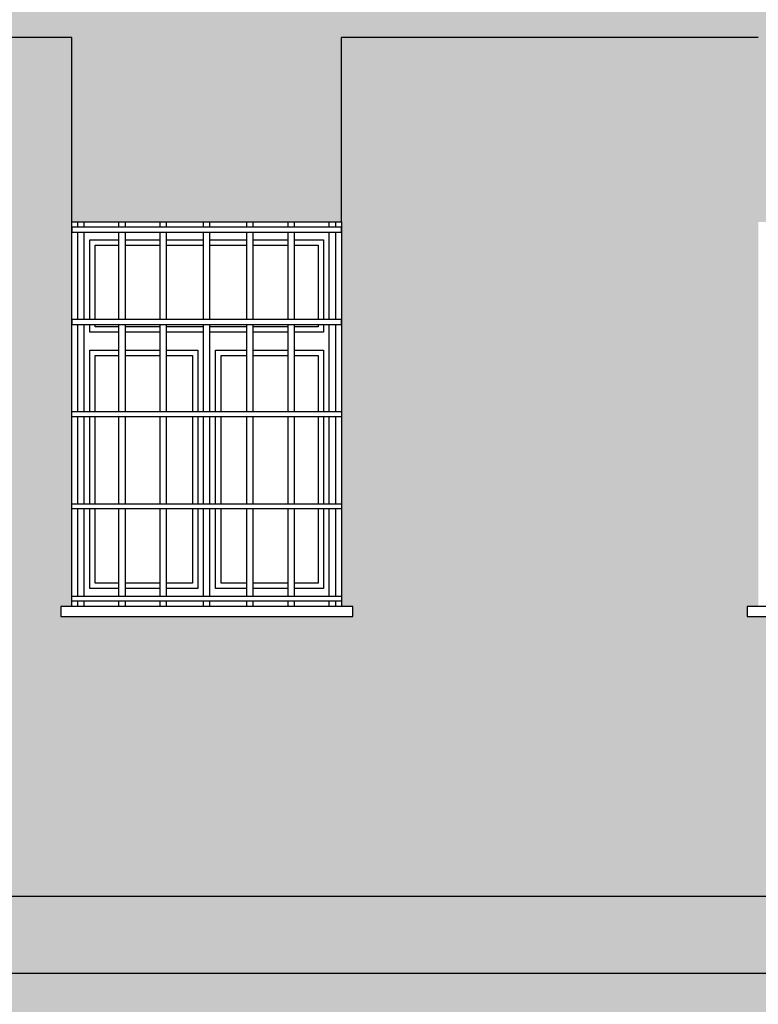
# Model space of a CAD drawing. Header units: millimetres. Extents: x 50026 to 146998, y 1038179 to 1573505.
# Tile 86 of 122: x 51359 to 51647, y 1049187 to 1049571. Entities that reach past the tile are written whole.
import ezdxf

# ---------------------------------------------------------------- set-up
doc = ezdxf.new("R2010")
doc.units = ezdxf.units.MM
doc.header["$LTSCALE"] = 0.025
doc.layers.add('szrafy', color=8, linetype='Continuous')
doc.layers.add('ściany', color=5, linetype='Continuous')

# ---------------------------------------------------------------- blocks, each defined once
blk = doc.blocks.new('1')
at = {"layer": 'ściany'}
h = blk.add_hatch(color=253, dxfattribs=at)
h.dxf.hatch_style = 1
h.paths.add_polyline_path([(52858.74, 1049199.37), (50900.36, 1049199.37), (50900.36, 1049062.48), (50926.97, 1049062.48), (51031.97, 1049062.48), (51031.97, 1048912.48), (51036.37, 1048912.48), (51036.37, 1048908.58), (50922.57, 1048908.58), (50922.57, 1048912.48), (50926.97, 1048912.48), (50926.97, 1049062.48), (50900.36, 1049062.48), (50900.36, 1048855.9), (50901.29, 1048855.9), (50901.29, 1048854.21), (50900.62, 1048854.21), (50900.62, 1048847.4), (50900.36, 1048847.4), (50900.36, 1048841.42, -0.134373), (50901.17, 1048838.46, -0.134373), (50900.36, 1048835.5), (50900.36, 1048830.44), (50901.29, 1048830.44), (50901.29, 1048828.74), (50900.62, 1048828.74), (50900.62, 1048821.93), (50900.36, 1048821.93), (50900.36, 1048812.93), (52858.74, 1048890.92)])
h.paths.add_polyline_path([(52363.47, 1049062.48), (52468.47, 1049062.48), (52468.47, 1048912.48), (52472.87, 1048912.48), (52472.87, 1048908.58), (52359.07, 1048908.58), (52359.07, 1048912.48), (52363.47, 1048912.48)], flags=16)
h.paths.add_polyline_path([(52160.97, 1049062.48), (52160.97, 1048912.48), (52165.37, 1048912.48), (52165.37, 1048908.58), (52051.57, 1048908.58), (52051.57, 1048912.48), (52055.97, 1048912.48), (52055.97, 1049062.48)], flags=16)
h.paths.add_polyline_path([(51955.97, 1049062.48), (51955.97, 1048912.48), (51960.37, 1048912.48), (51960.37, 1048908.58), (51846.57, 1048908.58), (51846.57, 1048912.48), (51850.97, 1048912.48), (51850.97, 1049062.48)], flags=16)
h.paths.add_polyline_path([(52670.97, 1049062.48), (52775.97, 1049062.48), (52775.97, 1048912.48), (52780.37, 1048912.48), (52780.37, 1048908.58), (52666.57, 1048908.58), (52666.57, 1048912.48), (52670.97, 1048912.48)], flags=16)
h.paths.add_polyline_path([(51750.97, 1049062.48), (51750.97, 1048912.48), (51755.37, 1048912.48), (51755.37, 1048908.58), (51641.57, 1048908.58), (51641.57, 1048912.48), (51645.97, 1048912.48), (51645.97, 1049062.48)], flags=16)
h.paths.add_polyline_path([(51483.47, 1049062.48), (51483.47, 1048912.48), (51487.87, 1048912.48), (51487.87, 1048908.58), (51374.07, 1048908.58), (51374.07, 1048912.48), (51378.47, 1048912.48), (51378.47, 1049062.48)], flags=16)
h.paths.add_polyline_path([(51186.97, 1049062.48), (51186.97, 1048912.48), (51191.37, 1048912.48), (51191.37, 1048908.58), (51077.57, 1048908.58), (51077.57, 1048912.48), (51081.97, 1048912.48), (51081.97, 1049062.48)], flags=16)
h.paths.add_polyline_path([(53502.58, 1049199.37), (53029.47, 1049199.37), (53451.36, 1049161.26), (53451.36, 1048813.16), (53502.58, 1048813.16)])
h.paths.add_polyline_path([(50890.36, 1049062.48), (50874.97, 1049062.48), (50874.97, 1048811.92), (50890.36, 1048812.53), (50890.36, 1048821.94, -0.381297), (50890.09, 1048822.23), (50890.09, 1048828.74), (50889.43, 1048828.74), (50889.43, 1048830.44), (50890.36, 1048830.44), (50890.36, 1048835.5, -0.134373), (50889.55, 1048838.46, -0.134373), (50890.36, 1048841.42), (50890.36, 1048847.4, -0.381297), (50890.09, 1048847.7), (50890.09, 1048854.21), (50889.43, 1048854.21), (50889.43, 1048855.9), (50890.36, 1048855.9)])
h.paths.add_polyline_path([(50890.36, 1049199.37), (50874.97, 1049199.37), (50874.97, 1049062.48), (50890.36, 1049062.48)])
h.paths.add_polyline_path([(53527.97, 1049199.37), (53512.58, 1049199.37), (53512.58, 1048813.16), (53527.97, 1048813.16)])
h.paths.add_polyline_path([(53527.97, 1049564.37), (53512.58, 1049564.37), (53512.58, 1049229.37), (53527.97, 1049229.37)])
h.paths.add_polyline_path([(53527.97, 1049880.99), (53512.58, 1049880.99), (53512.58, 1049594.37), (53527.97, 1049594.37)])
h.paths.add_polyline_path([(50890.36, 1049880.99), (50874.97, 1049880.99), (50874.97, 1049594.37), (50890.36, 1049594.37)])
h.paths.add_polyline_path([(50890.36, 1049564.37), (50874.97, 1049564.37), (50874.97, 1049229.37), (50890.36, 1049229.37)])
h = blk.add_hatch(color=254, dxfattribs=at)
h.dxf.hatch_style = 1
h.paths.add_polyline_path([(52858.74, 1049214.8), (53029.47, 1049199.37), (53502.58, 1049199.37), (53502.58, 1049229.37), (50900.36, 1049229.37), (50900.36, 1049199.37), (52858.74, 1049199.37)])
h.paths.add_polyline_path([(53502.58, 1049594.37), (50900.36, 1049594.37), (50900.36, 1049564.37), (50927.97, 1049564.37), (50927.97, 1049492.48), (51032.97, 1049492.48), (51032.97, 1049564.37), (51082.97, 1049564.37), (51082.97, 1049492.48), (51187.97, 1049492.48), (51187.97, 1049564.37), (51379.47, 1049564.37), (51379.47, 1049492.48), (51484.47, 1049492.48), (51484.47, 1049564.37), (51646.97, 1049564.37), (51646.97, 1049492.48), (51751.97, 1049492.48), (51751.97, 1049564.37), (51851.97, 1049564.37), (51851.97, 1049492.48), (51956.97, 1049492.48), (51956.97, 1049564.37), (52056.97, 1049564.37), (52056.97, 1049492.48), (52161.97, 1049492.48), (52161.97, 1049564.37), (52364.47, 1049564.37), (52364.47, 1049492.48), (52469.47, 1049492.48), (52469.47, 1049564.37), (52671.97, 1049564.37), (52671.97, 1049492.48), (52776.97, 1049492.48), (52776.97, 1049564.37), (52876.97, 1049564.37), (52876.97, 1049492.48), (52981.97, 1049492.48), (52981.97, 1049564.37), (53215.97, 1049564.37), (53215.97, 1049492.48), (53320.97, 1049492.48), (53320.97, 1049564.37), (53370.97, 1049564.37), (53370.97, 1049492.48), (53475.97, 1049492.48), (53475.97, 1049564.37), (53502.58, 1049564.37)])
h.paths.add_polyline_path([(53527.97, 1049594.37), (53512.58, 1049594.37), (53512.58, 1049564.37), (53527.97, 1049564.37)])
h.paths.add_polyline_path([(53527.97, 1049229.37), (53512.58, 1049229.37), (53512.58, 1049199.37), (53527.97, 1049199.37)])
h.paths.add_polyline_path([(50890.36, 1049229.37), (50874.97, 1049229.37), (50874.97, 1049199.37), (50890.36, 1049199.37)])
h.paths.add_polyline_path([(50890.36, 1049594.37), (50874.97, 1049594.37), (50874.97, 1049564.37), (50890.36, 1049564.37)])
h = blk.add_hatch(color=253, dxfattribs=at)
h.dxf.hatch_style = 1
h.paths.add_polyline_path([(53502.58, 1049564.37), (53475.97, 1049564.37), (53475.97, 1049492.48), (53475.97, 1049342.48), (53480.37, 1049342.48), (53480.37, 1049338.58), (53366.57, 1049338.58), (53366.57, 1049342.48), (53370.97, 1049342.48), (53370.97, 1049492.48), (53370.97, 1049564.37), (53320.97, 1049564.37), (53320.97, 1049492.48), (53320.97, 1049342.48), (53325.37, 1049342.48), (53325.37, 1049338.58), (53211.57, 1049338.58), (53211.57, 1049342.48), (53215.97, 1049342.48), (53215.97, 1049492.48), (53215.97, 1049564.37), (52981.97, 1049564.37), (52981.97, 1049492.48), (52981.97, 1049342.48), (52986.37, 1049342.48), (52986.37, 1049338.58), (52872.57, 1049338.58), (52872.57, 1049342.48), (52876.97, 1049342.48), (52876.97, 1049492.48), (52876.97, 1049564.37), (52776.97, 1049564.37), (52776.97, 1049492.48), (52776.97, 1049342.48), (52781.37, 1049342.48), (52781.37, 1049338.58), (52667.57, 1049338.58), (52667.57, 1049342.48), (52671.97, 1049342.48), (52671.97, 1049492.48), (52671.97, 1049564.37), (52469.47, 1049564.37), (52469.47, 1049492.48), (52469.47, 1049342.48), (52473.87, 1049342.48), (52473.87, 1049338.58), (52360.07, 1049338.58), (52360.07, 1049342.48), (52364.47, 1049342.48), (52364.47, 1049492.48), (52364.47, 1049564.37), (52161.97, 1049564.37), (52161.97, 1049492.48), (52161.97, 1049342.48), (52166.37, 1049342.48), (52166.37, 1049338.58), (52052.57, 1049338.58), (52052.57, 1049342.48), (52056.97, 1049342.48), (52056.97, 1049492.48), (52056.97, 1049564.37), (51956.97, 1049564.37), (51956.97, 1049492.48), (51956.97, 1049342.48), (51961.37, 1049342.48), (51961.37, 1049338.58), (51847.57, 1049338.58), (51847.57, 1049342.48), (51851.97, 1049342.48), (51851.97, 1049492.48), (51851.97, 1049564.37), (51751.97, 1049564.37), (51751.97, 1049492.48), (51751.97, 1049342.48), (51756.37, 1049342.48), (51756.37, 1049338.58), (51642.57, 1049338.58), (51642.57, 1049342.48), (51646.97, 1049342.48), (51646.97, 1049492.48), (51646.97, 1049564.37), (51484.47, 1049564.37), (51484.47, 1049492.48), (51484.47, 1049342.48), (51488.87, 1049342.48), (51488.87, 1049338.58), (51375.07, 1049338.58), (51375.07, 1049342.48), (51379.47, 1049342.48), (51379.47, 1049492.48), (51379.47, 1049564.37), (51187.97, 1049564.37), (51187.97, 1049492.48), (51187.97, 1049342.48), (51192.37, 1049342.48), (51192.37, 1049338.58), (51078.57, 1049338.58), (51078.57, 1049342.48), (51082.97, 1049342.48), (51082.97, 1049492.48), (51082.97, 1049564.37), (51032.97, 1049564.37), (51032.97, 1049492.48), (51032.97, 1049342.48), (51037.37, 1049342.48), (51037.37, 1049338.58), (50923.57, 1049338.58), (50923.57, 1049342.48), (50927.97, 1049342.48), (50927.97, 1049492.48), (50927.97, 1049564.37), (50900.36, 1049564.37), (50900.36, 1049229.37), (53502.58, 1049229.37)])

msp = doc.modelspace()

# ---------------------------------------------------------------- linework, layer by layer
at = {"layer": 'ściany', "color": 7}
for p, q in [((51379.46845, 1049564.37447), (51187.96845, 1049564.37447)), ((51379.46845, 1049492.4764), (51379.46845, 1049564.37447)), ((51646.96845, 1049564.37447), (51484.46845, 1049564.37447)), ((51484.46845, 1049492.4764), (51484.46845, 1049564.37447)), ((51381.68318, 1049490.38479), (51381.68318, 1049492.4764)), ((51384.21639, 1049490.38479), (51384.21639, 1049492.4764)), ((51397.74056, 1049490.38479), (51397.74056, 1049492.4764)), ((51400.27376, 1049490.38479), (51400.27376, 1049492.4764)), ((51413.79794, 1049490.38479), (51413.79794, 1049492.4764)), ((51416.33114, 1049490.38479), (51416.33114, 1049492.4764)), ((51430.69287, 1049490.38479), (51430.69287, 1049492.4764)), ((51433.22607, 1049490.38479), (51433.22607, 1049492.4764)), ((51447.60576, 1049490.38479), (51447.60576, 1049492.4764)), ((51450.13896, 1049490.38479), (51450.13896, 1049492.4764)), ((51463.66313, 1049490.38479), (51463.66313, 1049492.4764)), ((51466.19634, 1049490.38479), (51466.19634, 1049492.4764)), ((51479.72051, 1049490.38479), (51479.72051, 1049492.4764)), ((51482.25371, 1049490.38479), (51482.25371, 1049492.4764)), ((51381.68318, 1049454.42236), (51381.68318, 1049488.41771)), ((51384.21639, 1049454.42236), (51384.21639, 1049488.41771)), ((51397.74056, 1049454.42236), (51397.74056, 1049488.41771)), ((51400.27376, 1049454.42236), (51400.27376, 1049488.41771)), ((51413.79794, 1049454.42236), (51413.79794, 1049488.41771)), ((51416.33114, 1049454.42236), (51416.33114, 1049488.41771)), ((51430.69287, 1049454.42236), (51430.69287, 1049488.41771)), ((51433.22607, 1049454.42236), (51433.22607, 1049488.41771)), ((51447.60576, 1049454.42236), (51447.60576, 1049488.41771)), ((51450.13896, 1049454.42236), (51450.13896, 1049488.41771)), ((51463.66313, 1049454.42236), (51463.66313, 1049488.41771)), ((51466.19634, 1049454.42236), (51466.19634, 1049488.41771)), ((51479.72051, 1049454.42236), (51479.72051, 1049488.41771)), ((51482.25371, 1049454.42236), (51482.25371, 1049488.41771)), ((51381.68318, 1049418.45994), (51381.68318, 1049452.45528)), ((51384.21639, 1049418.45994), (51384.21639, 1049452.45528)), ((51397.74056, 1049418.45994), (51397.74056, 1049452.45528)), ((51400.27376, 1049418.45994), (51400.27376, 1049452.45528)), ((51413.79794, 1049418.45994), (51413.79794, 1049452.45528)), ((51416.33114, 1049418.45994), (51416.33114, 1049452.45528)), ((51430.69287, 1049418.45994), (51430.69287, 1049452.45528)), ((51433.22607, 1049418.45994), (51433.22607, 1049452.45528)), ((51447.60576, 1049418.45994), (51447.60576, 1049452.45528)), ((51450.13896, 1049418.45994), (51450.13896, 1049452.45528)), ((51463.66313, 1049418.45994), (51463.66313, 1049452.45528)), ((51466.19634, 1049418.45994), (51466.19634, 1049452.45528)), ((51479.72051, 1049418.45994), (51479.72051, 1049452.45528)), ((51482.25371, 1049418.45994), (51482.25371, 1049452.45528)), ((51381.68318, 1049382.49752), (51381.68318, 1049416.49286)), ((51384.21639, 1049382.49752), (51384.21639, 1049416.49286)), ((51397.74056, 1049382.49752), (51397.74056, 1049416.49286)), ((51400.27376, 1049382.49752), (51400.27376, 1049416.49286)), ((51413.79794, 1049382.49752), (51413.79794, 1049416.49286)), ((51416.33114, 1049382.49752), (51416.33114, 1049416.49286)), ((51430.69287, 1049382.49752), (51430.69287, 1049416.49286)), ((51433.22607, 1049382.49752), (51433.22607, 1049416.49286)), ((51447.60576, 1049382.49752), (51447.60576, 1049416.49286)), ((51450.13896, 1049382.49752), (51450.13896, 1049416.49286)), ((51463.66313, 1049382.49752), (51463.66313, 1049416.49286)), ((51466.19634, 1049382.49752), (51466.19634, 1049416.49286)), ((51479.72051, 1049382.49752), (51479.72051, 1049416.49286)), ((51482.25371, 1049382.49752), (51482.25371, 1049416.49286)), ((51381.68318, 1049346.53509), (51381.68318, 1049380.53044)), ((51384.21639, 1049346.53509), (51384.21639, 1049380.53044)), ((51397.74056, 1049346.53509), (51397.74056, 1049380.53044)), ((51400.27376, 1049346.53509), (51400.27376, 1049380.53044)), ((51413.79794, 1049346.53509), (51413.79794, 1049380.53044)), ((51416.33114, 1049346.53509), (51416.33114, 1049380.53044)), ((51430.69287, 1049346.53509), (51430.69287, 1049380.53044)), ((51433.22607, 1049346.53509), (51433.22607, 1049380.53044)), ((51447.60576, 1049346.53509), (51447.60576, 1049380.53044)), ((51450.13896, 1049346.53509), (51450.13896, 1049380.53044)), ((51463.66313, 1049346.53509), (51463.66313, 1049380.53044)), ((51466.19634, 1049346.53509), (51466.19634, 1049380.53044)), ((51479.72051, 1049346.53509), (51479.72051, 1049380.53044)), ((51482.25371, 1049346.53509), (51482.25371, 1049380.53044)), ((51381.68318, 1049342.4764), (51381.68318, 1049344.56801)), ((51384.21639, 1049342.4764), (51384.21639, 1049344.56801)), ((51397.74056, 1049342.4764), (51397.74056, 1049344.56801)), ((51400.27376, 1049342.4764), (51400.27376, 1049344.56801)), ((51413.79794, 1049342.4764), (51413.79794, 1049344.56801)), ((51416.33114, 1049342.4764), (51416.33114, 1049344.56801)), ((51430.69287, 1049342.4764), (51430.69287, 1049344.56801)), ((51433.22607, 1049342.4764), (51433.22607, 1049344.56801)), ((51447.60576, 1049342.4764), (51447.60576, 1049344.56801)), ((51450.13896, 1049342.4764), (51450.13896, 1049344.56801)), ((51463.66313, 1049342.4764), (51463.66313, 1049344.56801)), ((51466.19634, 1049342.4764), (51466.19634, 1049344.56801)), ((51479.72051, 1049342.4764), (51479.72051, 1049344.56801)), ((51482.25371, 1049342.4764), (51482.25371, 1049344.56801)), ((53502.57826, 1049229.37447), (50900.35863, 1049229.37447)), ((52858.73993, 1049199.37447), (50900.35863, 1049199.37447))]:
    msp.add_line(p, q, dxfattribs=at)
at = {"layer": 'ściany', "color": 2}
msp.add_lwpolyline([(51379.46845, 1049492.4764), (51484.46845, 1049492.4764), (51484.46845, 1049342.4764), (51379.46845, 1049342.4764)], close=True, dxfattribs=at)
at = {"layer": 'ściany', "color": 7}
for points in [[(51484.46845, 1049490.38479), (51379.46845, 1049490.38479), (51379.46845, 1049488.41771), (51484.46845, 1049488.41771)], [(51484.46845, 1049454.42236), (51379.46845, 1049454.42236), (51379.46845, 1049452.45528), (51484.46845, 1049452.45528)], [(51484.46845, 1049416.49286), (51379.46845, 1049416.49286), (51379.46845, 1049418.45994), (51484.46845, 1049418.45994)], [(51484.46845, 1049380.53044), (51379.46845, 1049380.53044), (51379.46845, 1049382.49752), (51484.46845, 1049382.49752)], [(51484.46845, 1049344.56801), (51379.46845, 1049344.56801), (51379.46845, 1049346.53509), (51484.46845, 1049346.53509)], [(51488.87127, 1049342.4764), (51375.06562, 1049342.4764), (51375.06562, 1049338.58113), (51488.87127, 1049338.58113)], [(51756.37127, 1049342.4764), (51642.56562, 1049342.4764), (51642.56562, 1049338.58113), (51756.37127, 1049338.58113)]]:
    msp.add_lwpolyline(points, close=True, dxfattribs=at)
for points in [[(51386.46845, 1049454.42236), (51386.46845, 1049485.4764), (51397.74056, 1049485.4764)], [(51386.46845, 1049454.42236), (51386.46845, 1049485.4764), (51397.74056, 1049485.4764)], [(51400.27376, 1049485.4764), (51413.79794, 1049485.4764)], [(51400.27376, 1049485.4764), (51413.79794, 1049485.4764)], [(51416.33114, 1049485.4764), (51430.69287, 1049485.4764)], [(51416.33114, 1049485.4764), (51430.69287, 1049485.4764)], [(51433.22607, 1049485.4764), (51447.60576, 1049485.4764)], [(51433.22607, 1049485.4764), (51447.60576, 1049485.4764)], [(51450.13896, 1049485.4764), (51463.66313, 1049485.4764)], [(51450.13896, 1049485.4764), (51463.66313, 1049485.4764)], [(51466.19634, 1049485.4764), (51477.46845, 1049485.4764), (51477.46845, 1049454.42236)], [(51466.19634, 1049485.4764), (51477.46845, 1049485.4764), (51477.46845, 1049454.42236)], [(51386.46845, 1049449.48721), (51386.46845, 1049452.45528)], [(51397.74056, 1049449.48721), (51386.46845, 1049449.48721), (51386.46845, 1049452.45528)], [(51477.46845, 1049452.45528), (51477.46845, 1049449.48721), (51466.19634, 1049449.48721)], [(51477.46845, 1049452.45528), (51477.46845, 1049449.48721)], [(51413.79794, 1049449.48721), (51400.27376, 1049449.48721)], [(51430.69287, 1049449.48721), (51416.33114, 1049449.48721)], [(51447.60576, 1049449.48721), (51433.22607, 1049449.48721)], [(51463.66313, 1049449.48721), (51450.13896, 1049449.48721)], [(51386.46845, 1049418.45994), (51386.46845, 1049442.48721)], [(51386.46845, 1049418.45994), (51386.46845, 1049442.48721), (51397.74056, 1049442.48721)], [(51400.27376, 1049442.48721), (51413.79794, 1049442.48721)], [(51416.33114, 1049442.48721), (51428.46845, 1049442.48721), (51428.46845, 1049418.45994)], [(51435.46845, 1049418.45994), (51435.46845, 1049442.48721), (51447.60576, 1049442.48721)], [(51450.13896, 1049442.48721), (51463.66313, 1049442.48721)], [(51466.19634, 1049442.48721), (51477.46845, 1049442.48721), (51477.46845, 1049418.45994)], [(51477.46845, 1049442.48721), (51477.46845, 1049418.45994)], [(51386.46845, 1049382.49752), (51386.46845, 1049416.49286)], [(51386.46845, 1049382.49752), (51386.46845, 1049416.49286)], [(51428.46845, 1049416.49286), (51428.46845, 1049382.49752)], [(51435.46845, 1049382.49752), (51435.46845, 1049416.49286)], [(51477.46845, 1049416.49286), (51477.46845, 1049382.49752)], [(51477.46845, 1049416.49286), (51477.46845, 1049382.49752)], [(51397.74056, 1049349.4764), (51386.46845, 1049349.4764), (51386.46845, 1049380.53044)], [(51397.74056, 1049349.4764), (51386.46845, 1049349.4764), (51386.46845, 1049380.53044)], [(51428.46845, 1049380.53044), (51428.46845, 1049349.4764), (51416.33114, 1049349.4764)], [(51447.60576, 1049349.4764), (51435.46845, 1049349.4764), (51435.46845, 1049380.53044)], [(51477.46845, 1049380.53044), (51477.46845, 1049349.4764), (51466.19634, 1049349.4764)], [(51477.46845, 1049380.53044), (51477.46845, 1049349.4764), (51466.19634, 1049349.4764)], [(51413.79794, 1049349.4764), (51400.27376, 1049349.4764)], [(51413.79794, 1049349.4764), (51400.27376, 1049349.4764)], [(51428.46845, 1049349.4764), (51416.33114, 1049349.4764)], [(51447.60576, 1049349.4764), (51435.46845, 1049349.4764)], [(51463.66313, 1049349.4764), (51450.13896, 1049349.4764)], [(51463.66313, 1049349.4764), (51450.13896, 1049349.4764)]]:
    msp.add_lwpolyline(points, dxfattribs=at)
at = {"layer": 'ściany', "color": 1}
for points in [[(51388.56007, 1049454.42236), (51388.56007, 1049483.38478), (51397.74056, 1049483.38478)], [(51400.27376, 1049483.38478), (51413.79794, 1049483.38478)], [(51416.33114, 1049483.38478), (51430.69287, 1049483.38478)], [(51433.22607, 1049483.38478), (51447.60576, 1049483.38478)], [(51450.13896, 1049483.38478), (51463.66313, 1049483.38478)], [(51466.19634, 1049483.38478), (51475.37683, 1049483.38478), (51475.37683, 1049454.42236)], [(51397.74056, 1049451.57883), (51388.56007, 1049451.57883), (51388.56007, 1049452.45528)], [(51413.79794, 1049451.57883), (51400.27376, 1049451.57883)], [(51430.69287, 1049451.57883), (51416.33114, 1049451.57883)], [(51447.60576, 1049451.57883), (51433.22607, 1049451.57883)], [(51463.66313, 1049451.57883), (51450.13896, 1049451.57883)], [(51475.37683, 1049452.45528), (51475.37683, 1049451.57883), (51466.19634, 1049451.57883)], [(51388.56007, 1049418.45994), (51388.56007, 1049440.3956), (51397.74056, 1049440.3956)], [(51400.27376, 1049440.3956), (51413.79794, 1049440.3956)], [(51416.33114, 1049440.3956), (51426.37683, 1049440.3956), (51426.37683, 1049418.45994)], [(51437.56007, 1049418.45994), (51437.56007, 1049440.3956), (51447.60576, 1049440.3956)], [(51450.13896, 1049440.3956), (51463.66313, 1049440.3956)], [(51466.19634, 1049440.3956), (51475.37683, 1049440.3956), (51475.37683, 1049418.45994)], [(51388.56007, 1049382.49752), (51388.56007, 1049416.49286)], [(51426.37683, 1049416.49286), (51426.37683, 1049382.49752)], [(51437.56007, 1049382.49752), (51437.56007, 1049416.49286)], [(51475.37683, 1049416.49286), (51475.37683, 1049382.49752)], [(51397.74056, 1049351.56802), (51388.56007, 1049351.56802), (51388.56007, 1049380.53044)], [(51426.37683, 1049380.53044), (51426.37683, 1049351.56802), (51416.33114, 1049351.56802)], [(51447.60576, 1049351.56802), (51437.56007, 1049351.56802), (51437.56007, 1049380.53044)], [(51475.37683, 1049380.53044), (51475.37683, 1049351.56802), (51466.19634, 1049351.56802)], [(51413.79794, 1049351.56802), (51400.27376, 1049351.56802)], [(51463.66313, 1049351.56802), (51450.13896, 1049351.56802)]]:
    msp.add_lwpolyline(points, dxfattribs=at)

# ---------------------------------------------------------------- block references
at = {"layer": 'szrafy', "color": 24}
msp.add_blockref('1', (0, 0), dxfattribs=at)

doc.saveas('drawing.dxf')
